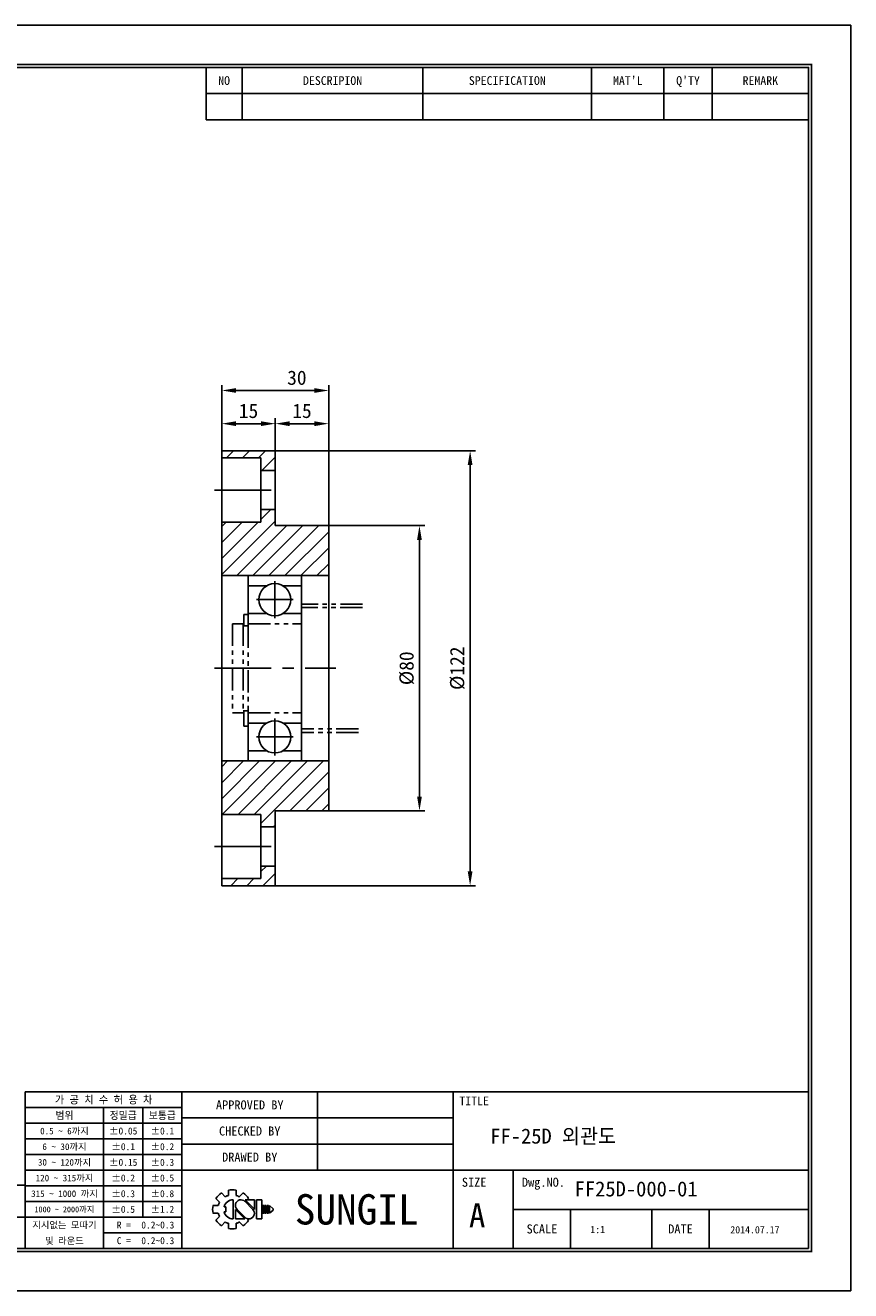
# Model space of a CAD drawing. Header units: millimetres. Extents: x 1082 to 1584, y -158 to 197.
# Tile 2 of 2: x 1352 to 1584, y -158 to 197. Entities that reach past the tile are written whole.
import ezdxf
from ezdxf.enums import TextEntityAlignment as Align

# ---------------------------------------------------------------- set-up
doc = ezdxf.new("R2010")
doc.units = ezdxf.units.MM
doc.linetypes.add('CENTER', pattern=[50.8, 31.75, -6.35, 6.35, -6.35])
doc.linetypes.add('PHANTOM', pattern=[2.5, 1.25, -0.25, 0.25, -0.25, 0.25, -0.25])
doc.layers.get('DEFPOINTS').update_dxf_attribs({"linetype": 'CONTINUOUS'})
for name, color, linetype in [('center', 1, 'CENTER'), ('L1', 7, 'CONTINUOUS'), ('OUTLINE', 7, 'CONTINUOUS'), ('phantom', 6, 'PHANTOM')]:
    doc.layers.add(name, color=color, linetype=linetype)
doc.dimstyles.new('4', dxfattribs={"dimtxt": 4, "dimasz": 4, "dimexe": 1.5, "dimexo": 0, "dimgap": 1.5, "dimtad": 1, "dimdec": 3, "dimzin": 11, "dimdsep": 46, "dimtxsty": 'Standard', "dimcen": 0, "dimclrd": 5, "dimclre": 5, "dimclrt": 3, "dimadec": 0, "dimazin": 0, "dimtfac": 0.6, "dimtdec": 3, "dimtmove": 0, "dimatfit": 3, "dimfxl": 0, "dimtolj": 1, "dimtzin": 11, "dimarcsym": 0})

# ---------------------------------------------------------------- blocks, each defined once
blk = doc.blocks.new('표제란')
at = {"layer": 'L1', "color": 0}
for p, q in [((297, 210), (0, 210)), ((297, 0), (297, 210)), ((0, 0), (297, 0))]:
    blk.add_line(p, q, dxfattribs=at)
at = {"layer": 'L1'}
for p, q in [((190, 203), (190, 194.34)), ((196, 203), (196, 194.34)), ((226, 203), (226, 194.34)), ((254, 203), (254, 194.34)), ((266, 203), (266, 194.34)), ((274, 203), (274, 194.34)), ((190, 198.67), (290, 198.67)), ((190, 194.34), (290, 194.34)), ((290, 33), (160, 33)), ((160, 33), (160, 7)), ((186, 33), (186, 7)), ((208.5, 33), (208.5, 20)), ((231, 33), (231, 7)), ((186, 30.4), (160, 30.4)), ((173, 30.4), (173, 7)), ((179.5, 30.4), (179.5, 12.2)), ((186, 27.8), (160, 27.8)), ((231, 28.67), (186, 28.67)), ((186, 25.2), (160, 25.2)), ((231, 24.33), (186, 24.33)), ((186, 22.6), (160, 22.6)), ((186, 20), (160, 20)), ((290, 20), (186, 20)), ((241, 20), (241, 7)), ((160, 17.5), (62, 17.5)), ((186, 17.4), (160, 17.4)), ((186, 14.8), (160, 14.8)), ((191.63, 15.3), (192.25, 14.68)), ((192.55, 16.22), (193.17, 15.6)), ((193.7, 16.69), (193.7, 15.81)), ((194.5, 15.08), (194.5, 11.92)), ((195, 16.69), (195, 15.81)), ((195.52, 15.6), (196.14, 16.22)), ((197.74, 13.5), (196.41, 14.83)), ((198.02, 13.53), (196.47, 15.08)), ((196.47, 15.08), (198.02, 15.08)), ((196.84, 15.08), (197.06, 15.3)), ((198.02, 15.08), (198.02, 13.5)), ((198.39, 15.08), (198.39, 11.92)), ((198.39, 15.08), (199.26, 15.08)), ((199.26, 15.08), (199.26, 11.92)), ((191.15, 14.15), (192.03, 14.15)), ((191.15, 14.15), (192.03, 14.15)), ((191.15, 12.85), (192.03, 12.85)), ((192.98, 13.93), (193.28, 13.93)), ((192.98, 13.07), (193.28, 13.07)), ((193.28, 13.93), (193.28, 13.07)), ((194.86, 13.5), (194.86, 11.92)), ((194.86, 13.47), (196.42, 11.92)), ((195.14, 13.5), (196.47, 12.17)), ((199.41, 14.15), (199.41, 12.85)), ((199.41, 14.15), (199.62, 14.15)), ((199.41, 12.85), (199.62, 12.85)), ((199.62, 14.15), (199.62, 12.85)), ((199.78, 14.15), (199.78, 12.85)), ((199.78, 14.15), (199.99, 14.15)), ((199.78, 12.85), (199.99, 12.85)), ((199.99, 14.15), (199.99, 12.85)), ((200.14, 14.15), (200.14, 12.85)), ((200.14, 14.15), (200.36, 14.15)), ((200.14, 12.85), (200.36, 12.85)), ((200.36, 14.15), (200.36, 12.85)), ((200.51, 14.15), (200.51, 12.85)), ((200.51, 14.15), (201.16, 13.61)), ((201.16, 13.39), (200.51, 12.85)), ((201.16, 13.61), (201.16, 13.5)), ((201.16, 13.61), (201.16, 13.39)), ((201.16, 13.5), (201.16, 13.39)), ((290, 13.5), (241, 13.5)), ((250.5, 13.5), (250.5, 7)), ((264, 13.5), (264, 7)), ((273.5, 13.5), (273.5, 7)), ((147, 12.2), (160, 12.2)), ((186, 12.2), (160, 12.2)), ((191.63, 11.7), (192.25, 12.32)), ((192.55, 10.78), (193.17, 11.4)), ((193.7, 11.19), (193.7, 10.31)), ((194.86, 11.92), (196.42, 11.92)), ((195, 11.19), (195, 10.31)), ((195.52, 11.4), (196.14, 10.78)), ((196.79, 11.98), (197.06, 11.7)), ((198.39, 11.92), (199.26, 11.92)), ((186, 9.6), (173, 9.6))]:
    blk.add_line(p, q, dxfattribs=at)
at = {"layer": 'L1', "const_width": 0.25}
blk.add_lwpolyline([(290.5, 6.5), (290.5, 203.5), (10, 203.5), (10, 6.5)], close=True, dxfattribs=at)
at = {"layer": 'L1'}
blk.add_lwpolyline([(290, 7), (290, 203), (10.5, 203), (10.5, 7)], close=True, dxfattribs=at)
for centre, radius, start, end in [((194.35, 13.5), 3.26, 123.4943, 146.5057), ((194.5, 13.5), 1.58, 90, 164.0671), ((194.35, 13.5), 2.4, 105.6872, 119.3128), ((194.35, 13.5), 3.26, 78.4943, 101.5057), ((195.78, 14.16), 0.919, 43.2202, 225.8282), ((194.35, 13.5), 2.4, 60.6872, 74.3128), ((194.35, 13.5), 3.26, 33.4943, 56.5057), ((194.35, 13.5), 3.26, 168.4943, 191.5057), ((194.35, 13.5), 2.4, 150.6872, 164.3128), ((194.35, 13.5), 2.4, 195.6872, 209.3128), ((194.5, 13.5), 1.58, 195.9329, 270), ((197.1, 12.84), 0.919, 223.2202, 45.8282), ((194.35, 13.5), 3.26, 213.4943, 236.5057), ((194.35, 13.5), 2.4, 240.6872, 254.3128), ((194.35, 13.5), 2.4, 285.6872, 299.3128), ((194.35, 13.5), 3.26, 303.4943, 326.5057), ((194.35, 13.5), 3.26, 258.4943, 281.5057)]:
    blk.add_arc(centre, radius, start, end, dxfattribs=at)
for p in [(208.5, 28.67), (208.5, 24.33)]:
    blk.add_point(p, dxfattribs=at)
for s, height, p in [("MAT'L", 1.444, (260, 200.83)), ("Q'TY", 1.444, (270, 200.83)), ('NO', 1.444, (193, 200.83)), ('DESCRIPION', 1.444, (211, 200.83)), ('SPECIFICATION', 1.444, (240, 200.83)), ('REMARK', 1.444, (282, 200.83)), ('가 공 치 수 허 용 차', 1.3, (173, 31.7)), ('APPROVED BY', 1.5, (197.25, 30.83)), ('TITLE', 1.444, (234.5, 31.5)), ('범위', 1.25, (166.5, 29.1)), ('정밀급', 1.25, (176.25, 29.1)), ('보통급', 1.25, (182.75, 29.1)), ('0.5 ~ 6까지', 1.1, (166.5, 26.5)), ('%%P0.05', 1.15, (176.25, 26.5)), ('%%P0.1', 1.15, (182.75, 26.5)), ('CHECKED BY', 1.5, (197.25, 26.5)), ('6 ~ 30까지', 1.1, (166.5, 23.9)), ('%%P0.1', 1.15, (176.25, 23.9)), ('%%P0.2', 1.15, (182.75, 23.9)), ('30 ~ 120까지', 1.1, (166.5, 21.3)), ('%%P0.15', 1.15, (176.25, 21.3)), ('%%P0.3', 1.15, (182.75, 21.3)), ('DRAWED BY', 1.5, (197.25, 22.17)), ('120 ~ 315까지', 1.1, (166.5, 18.7)), ('%%P0.2', 1.15, (176.25, 18.7)), ('%%P0.5', 1.15, (182.75, 18.7)), ('SIZE', 1.5, (234.5, 18)), ('Dwg.NO.', 1.5, (246, 18)), ('315 ~ 1000 까지', 1.1, (166.5, 16.1)), ('%%P0.3', 1.15, (176.25, 16.1)), ('%%P0.8', 1.15, (182.75, 16.1)), ('SUNGIL', 5.032, (215, 13.5)), ('1000 ~ 2000까지', 0.99, (166.5, 13.49)), ('%%P0.5', 1.15, (176.25, 13.5)), ('%%P1.2', 1.15, (182.75, 13.5)), ('A', 4, (235, 12.5)), ('지시없는 모따기', 1.1, (166.5, 10.9)), ('R = ', 1.15, (176.75, 10.9)), ('SCALE', 1.5, (245.75, 10.25)), ('DATE', 1.5, (268.75, 10.25)), ('및 라운드', 1.1, (166.5, 8.3)), ('C = ', 1.15, (176.75, 8.3))]:
    blk.add_text(s, height=height, dxfattribs=at).set_placement(p, align=Align.MIDDLE_CENTER)
for tag, p in [('필렛', (179.25, 10.9)), ('모따기', (179.25, 8.3))]:
    blk.add_attdef(tag, text='', height=1.15, dxfattribs=at).set_placement(p, align=Align.MIDDLE_LEFT)
at = {"layer": 'OUTLINE', "ltscale": 0.5}
for tag, p, height in [('TITLE', (237.17, 24.41), 2.5), ('도번', (251.18, 15.64), 2.5), ('SCALE', (253.78, 9.55), 1.2), ('DATE', (277.02, 9.51), 1.2)]:
    blk.add_attdef(tag, p, '', height=height, dxfattribs=at)
blk = doc.blocks.new('*D88')
at = {"layer": 'DEFPOINTS', "color": 0, "ltscale": 0.5}
for p in [(1437.22, 56.35), (1437.22, -23.65), (1462.67, -23.65)]:
    blk.add_point(p, dxfattribs=at)
at = {"layer": 'OUTLINE', "color": 5, "lineweight": -2, "ltscale": 0.5}
for p, q in [((1437.22, 56.35), (1464.17, 56.35)), ((1462.67, 52.35), (1462.67, -19.65)), ((1437.22, -23.65), (1464.17, -23.65))]:
    blk.add_line(p, q, dxfattribs=at)
at = {"layer": 'OUTLINE', "color": 5, "ltscale": 0.5}
for points in [[(1462, 52.35), (1463.33, 52.35), (1462.67, 56.35)], [(1462, -19.65), (1463.33, -19.65), (1462.67, -23.65)]]:
    blk.add_solid(points, dxfattribs=at)
at = {"layer": 'OUTLINE', "color": 3, "ltscale": 0.5, "insert": (1459.12, 16.35), "char_height": 4, "attachment_point": 5, "rotation": 90}
blk.add_mtext('\\A1;%%C80', dxfattribs=at)
blk = doc.blocks.new('*D89')
at = {"layer": 'DEFPOINTS', "color": 0, "ltscale": 0.5}
for p in [(1422.22, 77.35), (1422.22, -44.65), (1476.88, -44.65)]:
    blk.add_point(p, dxfattribs=at)
at = {"layer": 'OUTLINE', "color": 5, "lineweight": -2, "ltscale": 0.5}
for p, q in [((1422.22, 77.35), (1478.38, 77.35)), ((1476.88, 73.35), (1476.88, -40.65)), ((1422.22, -44.65), (1478.38, -44.65))]:
    blk.add_line(p, q, dxfattribs=at)
at = {"layer": 'OUTLINE', "color": 5, "ltscale": 0.5}
for points in [[(1476.21, 73.35), (1477.54, 73.35), (1476.88, 77.35)], [(1476.21, -40.65), (1477.54, -40.65), (1476.88, -44.65)]]:
    blk.add_solid(points, dxfattribs=at)
at = {"layer": 'OUTLINE', "color": 3, "ltscale": 0.5, "insert": (1473.32, 16.35), "char_height": 4, "attachment_point": 5, "rotation": 90}
blk.add_mtext('\\A1;%%C122', dxfattribs=at)
blk = doc.blocks.new('*D90')
at = {"layer": 'DEFPOINTS', "color": 0, "ltscale": 0.5}
for p in [(1437.22, 84.95), (1422.22, 77.35), (1437.22, 56.35)]:
    blk.add_point(p, dxfattribs=at)
at = {"layer": 'OUTLINE', "color": 5, "lineweight": -2, "ltscale": 0.5}
for p, q in [((1422.22, 77.35), (1422.22, 86.45)), ((1437.22, 56.35), (1437.22, 86.45)), ((1426.22, 84.95), (1433.22, 84.95))]:
    blk.add_line(p, q, dxfattribs=at)
at = {"layer": 'OUTLINE', "color": 5, "ltscale": 0.5}
for points in [[(1426.22, 85.62), (1426.22, 84.28), (1422.22, 84.95)], [(1433.22, 85.62), (1433.22, 84.28), (1437.22, 84.95)]]:
    blk.add_solid(points, dxfattribs=at)
at = {"layer": 'OUTLINE', "color": 3, "ltscale": 0.5, "insert": (1429.72, 88.51), "char_height": 4, "attachment_point": 5}
blk.add_mtext('\\A1;15', dxfattribs=at)
blk = doc.blocks.new('*D91')
at = {"layer": 'DEFPOINTS', "color": 0, "ltscale": 0.5}
for p in [(1407.22, 84.95), (1407.22, 77.35), (1422.22, 77.35)]:
    blk.add_point(p, dxfattribs=at)
at = {"layer": 'OUTLINE', "color": 5, "lineweight": -2, "ltscale": 0.5}
for p, q in [((1407.22, 77.35), (1407.22, 86.45)), ((1422.22, 77.35), (1422.22, 86.45)), ((1418.22, 84.95), (1411.22, 84.95))]:
    blk.add_line(p, q, dxfattribs=at)
at = {"layer": 'OUTLINE', "color": 5, "ltscale": 0.5}
for points in [[(1411.22, 85.62), (1411.22, 84.28), (1407.22, 84.95)], [(1418.22, 85.62), (1418.22, 84.28), (1422.22, 84.95)]]:
    blk.add_solid(points, dxfattribs=at)
at = {"layer": 'OUTLINE', "color": 3, "ltscale": 0.5, "insert": (1414.72, 88.51), "char_height": 4, "attachment_point": 5}
blk.add_mtext('\\A1;15', dxfattribs=at)
blk = doc.blocks.new('*D92')
at = {"layer": 'DEFPOINTS', "color": 0, "ltscale": 0.5}
for p in [(1407.22, 94.26), (1407.22, 77.35), (1437.22, 56.35)]:
    blk.add_point(p, dxfattribs=at)
at = {"layer": 'OUTLINE', "color": 5, "lineweight": -2, "ltscale": 0.5}
for p, q in [((1407.22, 77.35), (1407.22, 95.76)), ((1433.22, 94.26), (1411.22, 94.26)), ((1437.22, 56.35), (1437.22, 95.76))]:
    blk.add_line(p, q, dxfattribs=at)
at = {"layer": 'OUTLINE', "color": 5, "ltscale": 0.5}
for points in [[(1411.22, 94.92), (1411.22, 93.59), (1407.22, 94.26)], [(1433.22, 94.92), (1433.22, 93.59), (1437.22, 94.26)]]:
    blk.add_solid(points, dxfattribs=at)
at = {"layer": 'OUTLINE', "color": 3, "ltscale": 0.5, "insert": (1428.28, 97.81), "char_height": 4, "attachment_point": 5}
blk.add_mtext('\\A1;30', dxfattribs=at)

msp = doc.modelspace()

# ---------------------------------------------------------------- hatches: boundary and pattern name
at = {"layer": 'OUTLINE', "ltscale": 0.5}
h = msp.add_hatch(dxfattribs=at)
h.set_pattern_fill('ANSI31', color=5, style=0)
h.set_pattern_definition([(45, (-1500.7126, 583.0956), (-2.245064, 2.245064), [])])
h.paths.add_polyline_path([(1422.2167, 77.3465), (1407.2167, 77.3465), (1407.2167, 75.3465), (1418.2167, 75.3465), (1418.2167, 71.8465), (1422.2167, 71.8465)])
h.paths.add_polyline_path([(1437.2166, 56.3465), (1422.2167, 56.3465), (1422.2167, 60.8465), (1418.2167, 60.8465), (1418.2167, 57.3465), (1407.2167, 57.3465), (1407.2167, 42.3465), (1437.2166, 42.3465)])
h.paths.add_polyline_path([(1437.2166, -9.6535), (1407.2167, -9.6535), (1407.2167, -24.6535), (1418.2167, -24.6535), (1418.2167, -28.1535), (1422.2167, -28.1535), (1422.2167, -23.6535), (1437.2166, -23.6535)])
h.paths.add_polyline_path([(1422.2167, -39.1535), (1418.2167, -39.1535), (1418.2167, -42.6535), (1407.2167, -42.6535), (1407.2167, -44.6535), (1422.2167, -44.6535)])

# ---------------------------------------------------------------- linework, layer by layer
at = {"layer": 'center', "ltscale": 0.5}
for p, q in [((1405.2167, 66.3465), (1424.2167, 66.3465)), ((1422.0961, 40.7715), (1422.0961, 30.4215)), ((1416.9211, 35.5965), (1427.2711, 35.5965)), ((1405.2167, 16.3465), (1439.2166, 16.3465)), ((1422.0961, 2.2715), (1422.0961, -8.0785)), ((1416.9211, -2.9035), (1427.2711, -2.9035)), ((1405.2167, -33.6535), (1424.2167, -33.6535))]:
    msp.add_line(p, q, dxfattribs=at)
at = {"layer": 'OUTLINE'}
for p, q in [((1407.2167, 77.3465), (1422.2167, 77.3465)), ((1407.2167, 77.3465), (1407.2167, -44.6535)), ((1407.2167, 75.3465), (1418.2167, 75.3465)), ((1418.2167, 75.3465), (1418.2167, 57.3465)), ((1422.2167, 77.3465), (1422.2167, 56.3465)), ((1418.2167, 71.8465), (1422.2167, 71.8465)), ((1418.2167, 60.8465), (1422.2167, 60.8465)), ((1407.2167, 57.3465), (1418.2167, 57.3465)), ((1437.2166, 56.3465), (1422.2167, 56.3465)), ((1437.2166, -23.6535), (1437.2166, 56.3465)), ((1407.2167, 42.3465), (1437.2166, 42.3465)), ((1414.5961, 28.2965), (1414.5961, 42.3465)), ((1419.8461, 39.4936), (1414.5961, 39.4936)), ((1424.3461, 39.4936), (1429.5961, 39.4936)), ((1429.5961, 28.8465), (1429.5961, 42.3465)), ((1413.3961, 28.2965), (1413.3961, 31.3965)), ((1413.3961, 31.3965), (1414.5961, 31.3965)), ((1419.8461, 31.6993), (1414.5961, 31.6993)), ((1424.3461, 31.6993), (1429.5961, 31.6993)), ((1429.5961, 28.8465), (1429.5961, 3.8465)), ((1413.3961, 28.2965), (1414.5961, 28.2965)), ((1413.3961, 0.1069), (1413.3961, 4.3965)), ((1413.3961, 4.3965), (1414.5961, 4.3965)), ((1414.5961, -9.6535), (1414.5961, 4.3965)), ((1429.5961, -9.6535), (1429.5961, 3.8465)), ((1413.3961, 0.1069), (1414.5961, 0.1069)), ((1419.8461, 0.9936), (1414.5961, 0.9936)), ((1424.3461, 0.9936), (1429.5961, 0.9936)), ((1419.8461, -6.8007), (1414.5961, -6.8007)), ((1424.3461, -6.8007), (1429.5961, -6.8007)), ((1407.2167, -9.6535), (1437.2166, -9.6535)), ((1407.2167, -24.6535), (1418.2167, -24.6535)), ((1418.2167, -24.6535), (1418.2167, -42.6535)), ((1422.2167, -23.6535), (1422.2167, -44.6535)), ((1437.2166, -23.6535), (1422.2167, -23.6535)), ((1418.2167, -28.1535), (1422.2167, -28.1535)), ((1418.2167, -39.1535), (1422.2167, -39.1535)), ((1407.2167, -42.6535), (1418.2167, -42.6535)), ((1407.2167, -44.6535), (1422.2167, -44.6535))]:
    msp.add_line(p, q, dxfattribs=at)
for centre in [(1422.0961, 35.5965), (1422.0961, -2.9035)]:
    msp.add_circle(centre, 4.5, dxfattribs=at)
at = {"layer": 'phantom', "ltscale": 5}
for p, q in [((1446.7276, 34.3465), (1429.5961, 34.3465)), ((1446.6948, 33.3465), (1429.5961, 33.3465)), ((1410.2461, 28.8465), (1413.2461, 28.8465)), ((1410.2461, 28.8465), (1410.2461, 3.8465)), ((1413.2461, 28.8465), (1413.2461, 3.8465)), ((1414.5961, 28.8465), (1429.5961, 28.8465)), ((1413.2461, 28.2965), (1413.3961, 28.2965)), ((1414.5961, 28.2965), (1414.5961, 4.3965)), ((1410.2461, 3.8465), (1413.2461, 3.8465)), ((1413.2461, 4.3965), (1413.3961, 4.3965)), ((1414.5961, 3.8465), (1429.5961, 3.8465)), ((1445.5794, -0.6535), (1429.5961, -0.6535)), ((1445.5466, -1.6535), (1429.5961, -1.6535))]:
    msp.add_line(p, q, dxfattribs=at)

# ---------------------------------------------------------------- block references
at = {"layer": 'OUTLINE', "xscale": 1.69, "yscale": 1.69, "zscale": 1.69}
msp.add_blockref('표제란', (1081.7064, -158.2207), dxfattribs=at).add_auto_attribs({'DATE': '2014.07.17', 'SCALE': '1:1', '도번': 'FF25D-000-01', 'TITLE': 'FF-25D 외관도', '필렛': '0.2~0.3', '모따기': '0.2~0.3'})

# ---------------------------------------------------------------- dimensions: what is measured, and where the dimension line sits
at = {"layer": 'OUTLINE', "ltscale": 0.5}
dim = msp.add_linear_dim(base=(1407.2167, 94.2559), p1=(1437.2166, 56.3465), p2=(1407.2167, 77.3465), dimstyle='4', dxfattribs=at)
dim.commit()
dim.dimension.update_dxf_attribs({"geometry": '*D92', "text_midpoint": (1428.2799, 94.2559), "dimtype": 160})
for base, p2, picture, middle in [((1407.2167, 84.9502), (1407.2167, 77.3465), '*D91', (1414.7167, 88.5061)), ((1437.2166, 84.9502), (1437.2166, 56.3465), '*D90', (1429.7167, 88.5061))]:
    dim = msp.add_linear_dim(base=base, p1=(1422.2167, 77.3465), p2=p2, dimstyle='4', dxfattribs=at)
    dim.commit()
    dim.dimension.update_dxf_attribs({"geometry": picture, "text_midpoint": middle})
for base, p1, p2, picture, middle in [((1476.8762, -44.6535), (1422.2167, 77.3465), (1422.2167, -44.6535), '*D89', (1473.3203, 16.3465)), ((1462.6674, -23.6535), (1437.2166, 56.3465), (1437.2166, -23.6535), '*D88', (1459.1168, 16.3465))]:
    dim = msp.add_linear_dim(base=base, p1=p1, p2=p2, angle=90, text='%%C<>', dimstyle='4', override={"dimgap": 1.5, "dimsah": 1, "dimse1": 0, "dimse2": 0, "dimsd1": 0, "dimsd2": 0, "dimtol": 0, "dimlim": 0}, dxfattribs=at)
    dim.commit()
    dim.dimension.update_dxf_attribs({"geometry": picture, "text_midpoint": middle})

doc.saveas('drawing.dxf')
